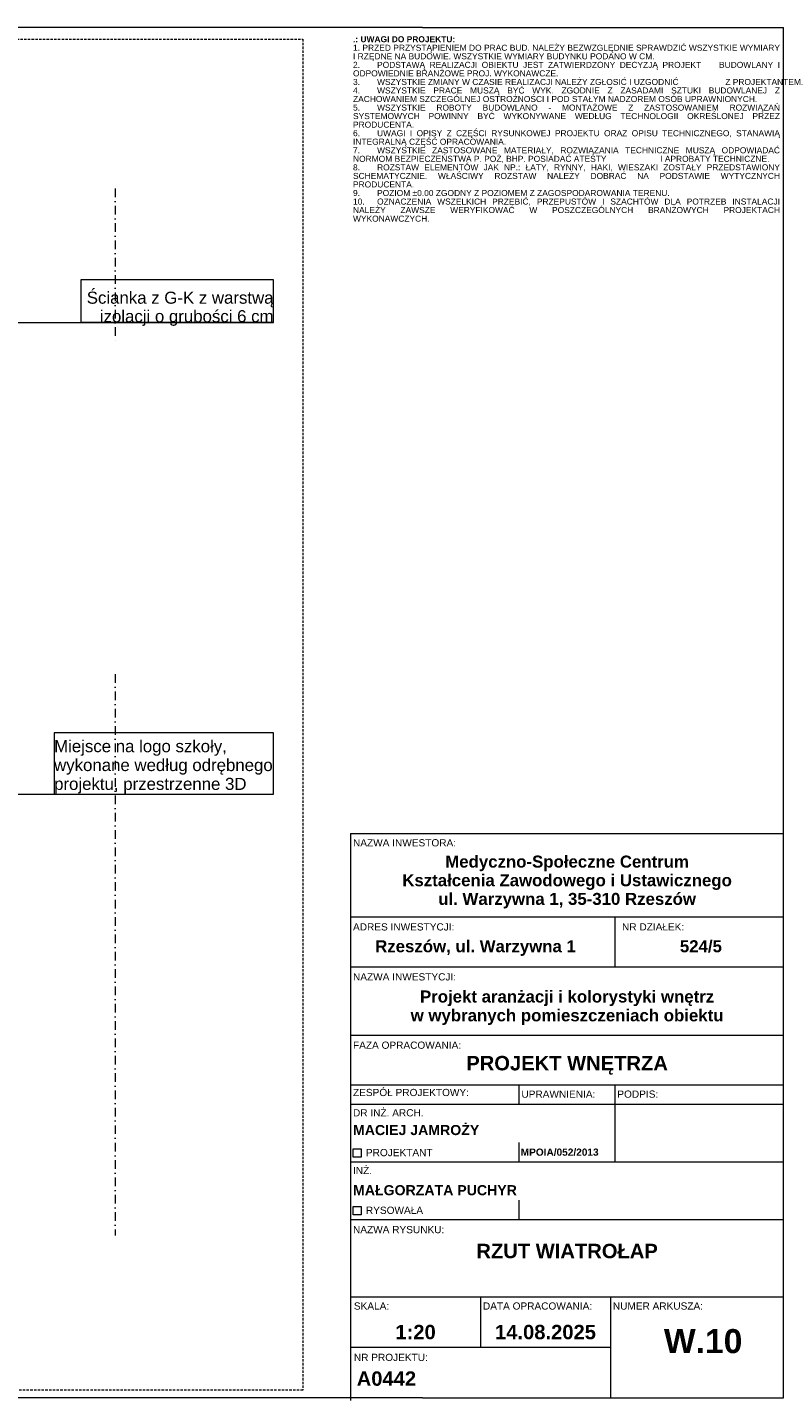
# Model space of a CAD drawing. Extents: x 180 to 4140, y 54 to 2910.
# Tile 8 of 8: x 2569 to 4140, y 54 to 2910. Entities that reach past the tile are written whole.
import ezdxf
from ezdxf.xclip import XClip

# ---------------------------------------------------------------- set-up
doc = ezdxf.new("R2010")
doc.units = 0
doc.header["$MEASUREMENT"] = 0
doc.header["$XCLIPFRAME"] = 0
doc.linetypes.add('Kropki i Kreski', pattern=[72, 36, -18, 0, -18])
doc.linetypes.add('Przerywana długa', pattern=[78, 50, -28])
for name, color, linetype in [('810-G Ogólne', 7, 'Continuous'), ('820-G Rysunki Obrazki', 7, 'Continuous'), ('840-G Znaczniki ogólne', 7, 'Continuous'), ('850-G Znaczniki przekrój', 7, 'Continuous')]:
    doc.layers.add(name, color=color, linetype=linetype)
doc.styles.add('STYL_AUTOMATYCZNY_1', font='arial.ttf')
doc.styles.add('STYL_AUTOMATYCZNY_3', font='arial.ttf')
doc.styles.add('STYL_AUTOMATYCZNY_4', font='arial.ttf')

# ---------------------------------------------------------------- blocks, each defined once
blk = doc.blocks.new('Rysunek_1_1', base_point=(-1490.3, 2610.7))
at = {"layer": '820-G Rysunki Obrazki', "color": 154, "linetype": 'Continuous', "lineweight": 13, "ltscale": 0.5}
for p, q in [((3080.1, 2385.2), (2679.6, 2385.2)), ((2679.6, 2385.2), (2679.6, 2296.6)), ((3080.1, 2296.6), (3080.1, 2385.2)), ((2280.4, 2296.6), (3080.1, 2296.6)), ((2679.6, 2296.6), (3080.1, 2296.6)), ((3080.1, 2296.6), (2679.6, 2296.6)), ((3080.1, 1443.3), (2624.1, 1443.3)), ((2624.1, 1443.3), (2624.1, 1315.5)), ((3080.1, 1315.5), (3080.1, 1443.3)), ((2320.1, 1315.5), (2624.1, 1315.5)), ((2624.1, 1315.5), (3080.1, 1315.5)), ((2624.1, 1315.5), (3080.1, 1315.5))]:
    blk.add_line(p, q, dxfattribs=at)
at = {"layer": '850-G Znaczniki przekrój', "color": 7, "linetype": 'Kropki i Kreski', "lineweight": 13, "ltscale": 0.5}
for p, q in [((2751, 2575.3), (2751, 2259)), ((2751, 1565.3), (2751, 397.5))]:
    blk.add_line(p, q, dxfattribs=at)
at = {"layer": '820-G Rysunki Obrazki', "color": 154, "linetype": 'Continuous', "lineweight": 13, "char_height": 25, "style": 'STYL_AUTOMATYCZNY_3'}
for s, insert, attachment_point, line_spacing_factor in [('\\A1;{\\pqr;\\fArial|b0|i0|c238|p0;\\W1.000000;Ś\\fArial|b0|i0|c238|p0;\\W1.000000;c\\fArial|b0|i0|c238|p0;\\W1.000000;ianka z G-K z warstwą \\P\\pqr;\\fArial|b0|i0|c238|p0;\\W1.000000;izolacji o grubości 6 cm}', (3080.1, 2289.4), 9, 0.925139), ('\\A1;{\\pql;\\fArial|b0|i0|c238|p0;\\W1.000000;Miejsce na logo szkoły,\\P\\pql;\\fArial|b0|i0|c238|p0;\\W1.000000;wykonane według odrębnego\\P\\pql;\\fArial|b0|i0|c238|p0;\\W1.000000;projektu\\fArial|b0|i0|c238|p0;\\W1.000000;, przestrzenne 3D}', (2624.1, 1316.8), 7, 0.940492)]:
    blk.add_mtext(s, dxfattribs=dict(at, insert=insert, attachment_point=attachment_point, line_spacing_factor=line_spacing_factor))

msp = doc.modelspace()

# ---------------------------------------------------------------- linework, layer by layer
at = {"layer": '810-G Ogólne', "color": 7, "linetype": 'Continuous', "lineweight": 13, "ltscale": 0.1}
for p, q in [((3390, 2910), (180, 2910)), ((3390, 2910), (4140, 2910)), ((4140, 60), (4140, 2910)), ((3240.3, 1233.4), (3240.3, 270)), ((3240.3, 1233.4), (4140, 1233.4)), ((3240.3, 1060.3), (4140, 1060.3)), ((3790.3, 956.4), (3790.3, 1060.3)), ((3240.3, 956.4), (4140, 956.4)), ((3240.3, 814.3), (4140, 814.3)), ((3240.3, 710.7), (4140, 710.7)), ((3590.3, 670.7), (3590.3, 710.7)), ((3790.3, 670.7), (3790.3, 710.7)), ((3240.3, 670.7), (4140, 670.7)), ((3790.3, 550.7), (3790.3, 670.7)), ((3590.3, 550.7), (3590.3, 590.7)), ((3240.3, 550.7), (4140, 550.7)), ((3590.3, 430.7), (3590.3, 470.7)), ((3240.3, 430.7), (4140, 430.7)), ((3240.3, 270), (4140, 270)), ((3240.3, 270), (3240.3, 60)), ((3510.3, 270), (3510.3, 165)), ((3780.3, 270), (3780.3, 60)), ((3240.3, 165), (3780.3, 165)), ((3140, 60), (180, 60)), ((3390, 60), (3140, 60)), ((3240.3, 60), (3240.3, 54.3)), ((3390, 60), (4140, 60))]:
    msp.add_line(p, q, dxfattribs=at)
at = {"layer": '810-G Ogólne', "color": 7, "linetype": 'Continuous', "lineweight": 13, "ltscale": 0.1, "flags": 128}
for points in [[(3245.3, 577.7), (3262.2, 577.7), (3262.2, 560.7), (3245.3, 560.7)], [(3245.3, 457.7), (3262.2, 457.7), (3262.2, 440.7), (3245.3, 440.7)]]:
    msp.add_lwpolyline(points, close=True, dxfattribs=at)
at = {"layer": '840-G Znaczniki ogólne', "color": 8, "linetype": 'Przerywana długa', "lineweight": 13, "ltscale": 0.1}
msp.add_lwpolyline([(414.8, 2885.8), (1019.8, 2885.8), (1672.6, 2885.8), (3141.2, 2885.8), (3141.2, 76.2), (414.8, 76.2)], close=True, dxfattribs=at)

# ---------------------------------------------------------------- block references
at = {"layer": '820-G Rysunki Obrazki', "color": 7, "linetype": 'Continuous', "lineweight": 13, "ltscale": 0.1}
ref = msp.add_blockref('Rysunek_1_1', (-1490.3, 2610.7), dxfattribs=at)
XClip(ref).set_block_clipping_path([(414.8215449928, 90.8222105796), (2188.7550376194, 90.8222105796), (2188.7550376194, 397.5011995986), (3141.1769669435, 397.5011995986), (3141.1769669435, 1565.2601447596), (2529.1498344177, 1565.2601447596), (2529.1498344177, 2259.0435033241), (3141.1769669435, 2259.0435033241), (3141.1769669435, 2575.2659218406), (1236.855419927, 2575.2659218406), (1236.855419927, 2885.838607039), (596.387310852, 2885.838607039), (596.387310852, 2579.2489066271), (414.8215449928, 2579.2489066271)])

# ---------------------------------------------------------------- texts
at = {"layer": '810-G Ogólne', "color": 7, "linetype": 'Continuous', "lineweight": 13, "insert": (3245.3, 2891.8), "char_height": 12.5, "width": 884.674, "attachment_point": 1, "line_spacing_factor": 0.852691, "style": 'STYL_AUTOMATYCZNY_1'}
msp.add_mtext('\\A1;{\\pqj;\\fArial|b1|i0|c238|p0;\\W1.000000;.: UWAGI DO PROJEKTU:\\P\\pqj;\\fArial|b0|i0|c238|p0;\\W1.000000;1. PRZED PRZYSTĄPIENIEM DO PRAC BUD. NALEŻY BEZWZGLĘDNIE SPRAWDZIĆ WSZYSTKIE WYMIARY I RZĘDNE NA BUDOWIE. WSZYSTKIE WYMIARY BUDYNKU PODANO W CM.\\P\\pqj;\\fArial|b0|i0|c238|p0;\\W1.000000;2. ^IPODSTAWĄ REALIZACJI OBIEKTU JEST ZATWIERDZONY DECYZJĄ PROJEKT    BUDOWLANY I ODPOWIEDNIE BRANŻOWE PROJ. WYKONAWCZE.\\P\\pqj;\\fArial|b0|i0|c238|p0;\\W1.000000;3.^IWSZYSTKIE ZMIANY W CZASIE REALIZACJI NALEŻY ZGŁOSIĆ I UZGODNIĆ                    Z PROJEKTANTEM.\\P\\pqj;\\fArial|b0|i0|c238|p0;\\W1.000000;4. ^IWSZYSTKIE PRACE MUSZĄ BYĆ WYK. ZGODNIE Z ZASADAMI SZTUKI BUDOWLANEJ Z ZACHOWANIEM SZCZEGÓLNEJ OSTROŻNOŚCI I POD STAŁYM NADZOREM OSÓB UPRAWNIONYCH.\\P\\pqj;\\fArial|b0|i0|c238|p0;\\W1.000000;5. ^IWSZYSTKIE ROBOTY BUDOWLANO - MONTAŻOWE Z ZASTOSOWANIEM ROZWIĄZAŃ SYSTEMOWYCH POWINNY BYĆ WYKONYWANE WEDŁUG TECHNOLOGII OKREŚLONEJ PRZEZ PRODUCENTA.\\P\\pqj;\\fArial|b0|i0|c238|p0;\\W1.000000;6. ^IUWAGI I OPISY Z CZĘŚCI RYSUNKOWEJ PROJEKTU ORAZ OPISU TECHNICZNEGO, STANAWIĄ INTEGRALNĄ CZĘŚĆ OPRACOWANIA.\\P\\pqj;\\fArial|b0|i0|c238|p0;\\W1.000000;7.^IWSZYSTKIE ZASTOSOWANE MATERIAŁY, ROZWIĄZANIA TECHNICZNE MUSZĄ ODPOWIADAĆ NORMOM BEZPIECZEŃSTWA P. POŻ, BHP. POSIADAĆ ATESTY                       I APROBATY TECHNICZNE.\\P\\pqj;\\fArial|b0|i0|c238|p0;\\W1.000000;8.^IROZSTAW ELEMENTÓW JAK NP.: ŁATY, RYNNY, HAKI, WIESZAKI ZOSTAŁY PRZEDSTAWIONY SCHEMATYCZNIE. WŁAŚCIWY ROZSTAW NALEŻY DOBRAĆ NA PODSTAWIE WYTYCZNYCH PRODUCENTA.\\P\\pqj;\\fArial|b0|i0|c238|p0;\\W1.000000;9. ^IPOZIOM ±0.00 ZGODNY Z POZIOMEM Z ZAGOSPODAROWANIA TERENU.\\P\\pqj;\\fArial|b0|i0|c238|p0;\\W1.000000;10.^IOZNACZENIA WSZELKICH PRZEBIĆ, PRZEPUSTÓW I SZACHTÓW DLA POTRZEB INSTALACJI NALEŻY ZAWSZE WERYFIKOWAĆ W POSZCZEGÓLNYCH BRANŻOWYCH PROJEKTACH WYKONAWCZYCH.}', dxfattribs=at)
at = {"layer": '810-G Ogólne', "color": 7, "linetype": 'Continuous', "lineweight": 13}
for s, insert, char_height, attachment_point, style in [('\\A1;{\\pql;\\fArial|b0|i0|c238|p0;\\W1.000000;NAZWA\\fArial|b0|i0|c238|p0;\\W1.000000; INWESTORA\\fArial|b0|i0|c238|p0;\\W1.000000;:}', (3245.3, 1221.8), 15, 1, 'STYL_AUTOMATYCZNY_3'), ('\\A1;{\\pql;\\fArial|b0|i0|c238|p0;\\W1.000000;ADRES INWESTYCJI:}', (3245.3, 1046.9), 15, 1, 'STYL_AUTOMATYCZNY_3'), ('\\A1;{\\pql;\\fArial|b0|i0|c238|p0;\\W1.000000;NR DZIAŁEK:}', (3804.4, 1046.9), 15, 1, 'STYL_AUTOMATYCZNY_3'), ('\\A1;{\\pqc;\\fArial|b1|i0|c238|p0;\\W1.000000;Rzeszów, ul. Warzywna 1}', (3499.9, 1011.6), 25, 2, 'STYL_AUTOMATYCZNY_4'), ('\\A1;{\\pqc;\\fArial|b1|i0|c238|p0;\\W1.000000;524/5}', (3968.3, 1011.6), 25, 2, 'STYL_AUTOMATYCZNY_4'), ('\\A1;{\\pql;\\fArial|b0|i0|c238|p0;\\W1.000000;NAZWA INWESTYCJI:}', (3245.3, 943), 15, 1, 'STYL_AUTOMATYCZNY_3'), ('\\A1;{\\pql;\\fArial|b0|i0|c238|p0;\\W1.000000;FAZA OPRACOWANIA\\fArial|b0|i0|c238|p0;\\W1.000000;:}', (3245.3, 800.9), 15, 1, 'STYL_AUTOMATYCZNY_3'), ('\\A1;{\\pqc;\\fArial|b1|i0|c238|p0;\\W1.000000;PROJEKT WNĘTRZ\\fArial|b1|i0|c238|p0;\\W1.000000;A}', (3690.2, 771), 30, 2, 'STYL_AUTOMATYCZNY_4'), ('\\A1;{\\pql;\\fArial|b0|i0|c238|p0;\\W1.000000;ZESPÓŁ PROJEKTOWY:}', (3245.3, 702.5), 15, 1, 'STYL_AUTOMATYCZNY_3'), ('\\A1;{\\pql;\\fArial|b0|i0|c238|p0;\\W1.000000;UPRAWNIENIA:}', (3595.3, 699.1), 15, 1, 'STYL_AUTOMATYCZNY_3'), ('\\A1;{\\pqc;\\fArial|b0|i0|c238|p0;\\W1.000000;PODPIS:}', (3837.1, 699.1), 15, 2, 'STYL_AUTOMATYCZNY_3'), ('\\A1;{\\pql;\\fArial|b0|i0|c238|p0;\\W1.000000;DR\\fArial|b0|i0|c238|p0;\\W1.000000; INŻ. ARCH.}', (3245.3, 660.2), 15, 1, 'STYL_AUTOMATYCZNY_3'), ('\\A1;{\\pql;\\fArial|b1|i0|c238|p0;\\W1.000000;MACIEJ JAMROŻY}', (3245.3, 627.4), 21, 1, 'STYL_AUTOMATYCZNY_4'), ('\\A1;{\\pql;\\fArial|b0|i0|c238|p0;\\W1.000000;PROJEKTANT}', (3272.1, 577.5), 15, 1, 'STYL_AUTOMATYCZNY_3'), ('\\A1;{\\pqc;\\fArial|b1|i0|c238|p0;\\W1.000000;MPOIA/052/2013}', (3674.8, 578.4), 15, 2, 'STYL_AUTOMATYCZNY_4'), ('\\A1;{\\pql;\\fArial|b0|i0|c238|p0;\\W1.000000;INŻ.}', (3245.3, 540.2), 15, 1, 'STYL_AUTOMATYCZNY_3'), ('\\A1;{\\pql;\\fArial|b1|i0|c238|p0;\\W1.000000;MAŁGORZATA PUCHYR}', (3245.3, 502.3), 21, 1, 'STYL_AUTOMATYCZNY_4'), ('\\A1;{\\pql;\\fArial|b0|i0|c238|p0;\\W1.000000;RYSOWAŁ\\fArial|b0|i0|c238|p0;\\W1.000000;A}', (3272.1, 457.5), 15, 1, 'STYL_AUTOMATYCZNY_3'), ('\\A1;{\\pql;\\fArial|b0|i0|c238|p0;\\W1.000000;NAZWA\\fArial|b0|i0|c238|p0;\\W1.000000; RYSUNKU:}', (3245.3, 417.3), 15, 1, 'STYL_AUTOMATYCZNY_3'), ('\\A1;{\\pqc;\\fArial|b1|i0|c238|p0;\\W1.000000;RZUT WIATROŁAP}', (3690.2, 380.3), 30, 2, 'STYL_AUTOMATYCZNY_4'), ('\\A1;{\\pql;\\fArial|b0|i0|c238|p0;\\W1.000000;SKALA:}', (3247.1, 258.4), 15, 1, 'STYL_AUTOMATYCZNY_3'), ('\\A1;{\\pql;\\fArial|b0|i0|c238|p0;\\W1.000000;DATA\\fArial|b0|i0|c238|p0;\\W1.000000; OPRACOWANIA\\fArial|b0|i0|c238|p0;\\W1.000000;:}', (3515.3, 258.4), 15, 1, 'STYL_AUTOMATYCZNY_3'), ('\\A1;{\\pql;\\fArial|b0|i0|c238|p0;\\W1.000000;NUMER ARKUSZA:}', (3785.3, 258.4), 15, 1, 'STYL_AUTOMATYCZNY_3'), ('\\A1;{\\pqc;\\fArial|b1|i0|c238|p0;\\W1.000000;1:20}', (3375.3, 211.7), 30, 2, 'STYL_AUTOMATYCZNY_4'), ('\\A1;{\\pqc;\\fArial|b1|i0|c238|p0;\\W1.000000;14.08.2025}', (3645.3, 211.7), 30, 2, 'STYL_AUTOMATYCZNY_4'), ('\\A1;{\\pqc;\\fArial|b1|i0|c238|p0;\\W1.000000;W.10}', (3973, 202.9), 50, 2, 'STYL_AUTOMATYCZNY_4'), ('\\A1;{\\pql;\\fArial|b0|i0|c238|p0;\\W1.000000;NR PROJEKTU\\fArial|b0|i0|c238|p0;\\W1.000000;:}', (3247.1, 151.6), 15, 1, 'STYL_AUTOMATYCZNY_3'), ('\\A1;{\\pqc;\\fArial|b1|i0|c238|p0;\\W1.000000;A0442}', (3314.7, 114.9), 30, 2, 'STYL_AUTOMATYCZNY_4')]:
    msp.add_mtext(s, dxfattribs=dict(at, insert=insert, char_height=char_height, attachment_point=attachment_point, style=style))
at = {"layer": '810-G Ogólne', "color": 7, "linetype": 'Continuous', "lineweight": 13, "char_height": 25, "attachment_point": 2, "style": 'STYL_AUTOMATYCZNY_4'}
for s, insert, line_spacing_factor in [('\\A1;{\\pqc;\\fArial|b1|i0|c238|p0;\\W1.000000;Medyczno-Sp\\fArial|b1|i0|c238|p0;\\W1.000000;o\\fArial|b1|i0|c238|p0;\\W1.000000;łeczne Centrum \\P\\pqc;\\fArial|b1|i0|c238|p0;\\W1.000000;Kształcenia Zawodowego i Ustawicznego\\P\\pqc;\\fArial|b1|i0|c238|p0;\\W1.000000;ul. Warzywna 1, 35-310 Rzeszów}', (3690.2, 1187.7), 0.930743), ('\\A1;{\\pqc;\\fArial|b1|i0|c238|p0;\\W1.000000;Projekt aranżacji i kolorystyki wnętrz\\P\\pqc;\\fArial|b1|i0|c238|p0;\\W1.000000;w wybranych pomieszczeniach obiektu}', (3690.2, 907.1), 0.939821)]:
    msp.add_mtext(s, dxfattribs=dict(at, insert=insert, line_spacing_factor=line_spacing_factor))

doc.saveas('drawing.dxf')
